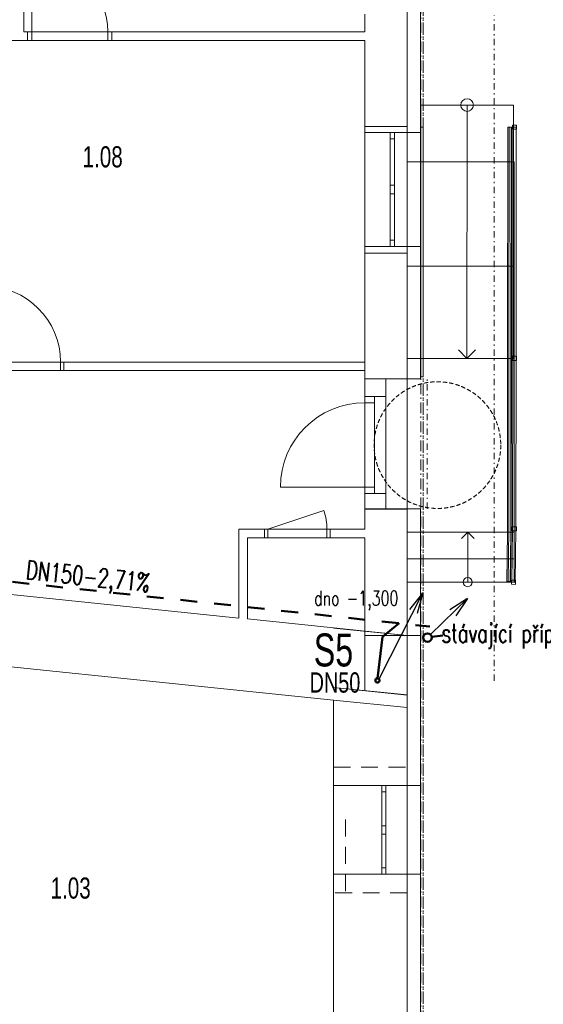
# Model space of a CAD drawing. Header units: millimetres. Extents: x 28262 to 240133, y -152087 to 56534.
# Tile 51 of 107: x 104345 to 110546, y 3562 to 15222. Entities that reach past the tile are written whole.
import ezdxf

# ---------------------------------------------------------------- set-up
doc = ezdxf.new("R2010")
doc.units = ezdxf.units.MM
doc.header["$MEASUREMENT"] = 0
for name, pattern in [('Čerchovaná M', [225, 125, -42.5, 15, -42.5]), ('Čerchovaná S', [175, 75, -42.5, 15, -42.5]), ('Čárkovaná', [325, 200, -125]), ('čárkovaná 3', [75, 50, -25]), ('Čárkovaná M', [400, 200, -200])]:
    doc.linetypes.add(name, pattern=pattern)
doc.layers.get('0').update_dxf_attribs({"lineweight": 9})
for name, color, linetype, lineweight in [('--KANAL', 6, 'Continuous', 50), ('--KANAL_DEST', 5, 'Continuous', 50), ('--KANAL_POPIS', 7, 'Continuous', 25), ('--KANAL_STÁV', 6, 'Čárkovaná M', 50), ('--písmo', 7, 'Continuous', 25), ('2D prvky - obecné', 7, 'Continuous', 9), ('Konstrukce - nosné', 7, 'Continuous', 9), ('Nové_0', 7, 'Continuous', 9), ('Nové_2D prvky - obecné', 7, 'Continuous', 9), ('Nové_Konstrukce - nenosné', 7, 'Continuous', 13), ('Nové_Konstrukce - nosné', 7, 'Continuous', 9), ('Nové_Otvory – Dveře', 7, 'Continuous', 9), ('Nové_Otvory – Okna', 7, 'Continuous', 9), ('Nové_Situace - terén', 7, 'Continuous', 9), ('Nové_Výplně – Řezové', 7, 'Continuous', 9), ('Otvory – Dveře', 7, 'Continuous', 9), ('Značky - řezy', 7, 'Continuous', 9)]:
    doc.layers.add(name, color=color, linetype=linetype, lineweight=lineweight)
doc.styles.add('styl1', font='arial.ttf', dxfattribs={"width": 0.7, "height": 250})
doc.styles.add('styl2', font='ARIALUNI.ttf', dxfattribs={"width": 0.7, "height": 30})
doc.styles.add('styl3', font='arial.ttf', dxfattribs={"width": 0.7, "height": 250})
doc.styles.add('styl7', font='romans.shx', dxfattribs={"width": 0.7, "height": 200})

msp = doc.modelspace()

# ---------------------------------------------------------------- hatches: boundary and pattern name
at = {"layer": 'Nové_Výplně – Řezové', "linetype": 'Continuous'}
msp.add_hatch(color=256, dxfattribs=at).paths.add_polyline_path([(108432, 9427), (108932, 9427), (108932, 9429), (108552, 9429), (108432, 9429)])

# ---------------------------------------------------------------- linework, layer by layer
at = {"layer": '--KANAL'}
for p in [(108840, 8074), (108584, 7422)]:
    msp.add_line(p, (108641, 7913), dxfattribs=at)
msp.add_circle((108582, 7397), 25, dxfattribs=at)
at = {"layer": '--KANAL_DEST'}
msp.add_line((109224, 7912), (109356, 7929), dxfattribs=at)
msp.add_circle((109175, 7905), 50, dxfattribs=at)
at = {"layer": '--KANAL_POPIS'}
for p, q in [((108603, 7418), (109118, 8434)), ((109118, 8434), (108961, 8236)), ((109118, 8434), (109051, 8190)), ((109208, 7943), (109650, 8369)), ((109650, 8369), (109437, 8234)), ((109650, 8369), (109508, 8161))]:
    msp.add_line(p, q, dxfattribs=at)
at = {"layer": '--KANAL_STÁV'}
msp.add_line((101874, 8818), (109202, 8035), dxfattribs=at)
at = {"linetype": 'čárkovaná 3'}
msp.add_line((108932, 347), (108932, 17967), dxfattribs=at)
at = {"layer": '2D prvky - obecné', "linetype": 'Continuous'}
for p, q in [((108062, 8015), (108932, 7928)), ((108432, 7977), (108432, 7276)), ((108062, 7313), (108932, 7226)), ((108212, 7299), (108932, 7224)), ((108212, 7298), (108212, 7299)), ((108062, 7165), (108932, 7076))]:
    msp.add_line(p, q, dxfattribs=at)
at = {"layer": 'Konstrukce - nosné', "linetype": 'Continuous'}
for p, q in [((104395, 15077), (104395, 15997)), ((108432, 15287), (108432, 15077)), ((108932, 13957), (108932, 15287)), ((104438, 15077), (104395, 15077)), ((104438, 14977), (104438, 15077)), ((108432, 15077), (105438, 15077)), ((103396, 14977), (104438, 14977)), ((105438, 14977), (108432, 14977)), ((108432, 14977), (108432, 13957)), ((108782, 13957), (108432, 13957)), ((108832, 13957), (108782, 13957)), ((108932, 13957), (108832, 13957)), ((108782, 12457), (108432, 12457)), ((108432, 12457), (108432, 10969)), ((108832, 12457), (108782, 12457)), ((108932, 12457), (108832, 12457)), ((108932, 10969), (108932, 12457)), ((104870, 11067), (104870, 11167)), ((108432, 11167), (104870, 11167)), ((104870, 11067), (108432, 11067)), ((108552, 10969), (108432, 10969)), ((108552, 10969), (108932, 10969)), ((108617, 9427), (108432, 9427)), ((108432, 9427), (108432, 9187)), ((108732, 9427), (108617, 9427)), ((108932, 9427), (108732, 9427)), ((108932, 7930), (108932, 9427)), ((106942, 9187), (106942, 9087)), ((107243, 9187), (106942, 9187)), ((107243, 9087), (107243, 9187)), ((108023, 9087), (108023, 9187)), ((108432, 9187), (108023, 9187)), ((106942, 9087), (106942, 8136)), ((107042, 9087), (107243, 9087)), ((107042, 8125), (107042, 9087)), ((108023, 9087), (108432, 9087)), ((108432, 9087), (108432, 7930)), ((106942, 8136), (103404, 8501)), ((108062, 8020), (107042, 8125)), ((108932, 7930), (108062, 8020)), ((108932, 7930), (108432, 7930)), ((108932, 6152), (108932, 7930)), ((102802, 7708), (108062, 7165)), ((108062, 7165), (108062, 6152)), ((108632, 6152), (108062, 6152)), ((108682, 6152), (108632, 6152)), ((108932, 6152), (108682, 6152))]:
    msp.add_line(p, q, dxfattribs=at)
at = {"layer": 'Nové_0', "linetype": 'Continuous'}
for p, q in [((109094, 14211), (109092, 11211)), ((109094, 14211), (110194, 14211)), ((109644, 14211), (109642, 11211)), ((110194, 14211), (110192, 11211)), ((110125, 13949), (110123, 11211)), ((110165, 13949), (110125, 13949)), ((110140, 13949), (110138, 11211)), ((110170, 13949), (110140, 13949)), ((110163, 11211), (110165, 13949)), ((110168, 11211), (110170, 13949)), ((110230, 13974), (110180, 13974)), ((110180, 13974), (110180, 13924)), ((110180, 13924), (110230, 13924)), ((110185, 13949), (110183, 11211)), ((110225, 13949), (110185, 13949)), ((110223, 11211), (110225, 13949)), ((110230, 13924), (110230, 13974)), ((109542, 11311), (109642, 11211)), ((109642, 11211), (109742, 11311)), ((109092, 11211), (110192, 11211)), ((110123, 11211), (110122, 9203)), ((110123, 11211), (110123, 11211)), ((110123, 11211), (110143, 11211)), ((110143, 11211), (110123, 11211)), ((110123, 11211), (110123, 11211)), ((110138, 11211), (110137, 9193)), ((110168, 11211), (110138, 11211)), ((110138, 11211), (110168, 11211)), ((110162, 9203), (110163, 11211)), ((110163, 11211), (110163, 11211)), ((110163, 11211), (110163, 11211)), ((110167, 9193), (110168, 11211)), ((110228, 11236), (110178, 11236)), ((110178, 11236), (110178, 11186)), ((110183, 11211), (110182, 9193)), ((110222, 9193), (110223, 11211)), ((110228, 11186), (110228, 11236)), ((110178, 11186), (110228, 11186)), ((110178, 9218), (110177, 9168)), ((110228, 9218), (110178, 9218)), ((110227, 9168), (110228, 9218)), ((109651, 9154), (109576, 9079)), ((109651, 9154), (109651, 8561)), ((109651, 9154), (109726, 9079)), ((110122, 9144), (110113, 8569)), ((110122, 9203), (110122, 9194)), ((110122, 9194), (110122, 9174)), ((110122, 9174), (110122, 9154)), ((110122, 9154), (110122, 9144)), ((110137, 9193), (110128, 8562)), ((110153, 8568), (110162, 9143)), ((110158, 8561), (110167, 9193)), ((110162, 9193), (110162, 9203)), ((110162, 9173), (110162, 9193)), ((110162, 9193), (110162, 9193)), ((110162, 9153), (110162, 9173)), ((110162, 9143), (110162, 9153)), ((110182, 9193), (110173, 8561)), ((110177, 9168), (110227, 9168)), ((110213, 8560), (110222, 9193)), ((110113, 8569), (110153, 8568)), ((110128, 8562), (110158, 8561)), ((110218, 8585), (110168, 8586)), ((110168, 8586), (110168, 8536)), ((110168, 8536), (110218, 8535)), ((110173, 8561), (110213, 8560)), ((110218, 8535), (110218, 8585))]:
    msp.add_line(p, q, dxfattribs=at)
at = {"layer": 'Nové_0', "linetype": 'Čárkovaná'}
for p, q in [((108062, 4882), (108062, 6372)), ((108062, 6372), (108932, 6372)), ((108932, 6372), (108932, 4882)), ((108062, 5751), (108062, 4882)), ((108202, 5751), (108202, 4882)), ((108932, 4882), (108062, 4882))]:
    msp.add_line(p, q, dxfattribs=at)
at = {"layer": 'Nové_0', "linetype": 'čárkovaná 3'}
msp.add_circle((109292, 10184), 750, dxfattribs=at)
at = {"layer": 'Nové_0', "linetype": 'Continuous'}
msp.add_circle((109651, 8561), 53.5, dxfattribs=at)
for start, end in [(89.9646, 269.9646), (269.9646, 89.9646)]:
    msp.add_arc((109644, 14211), 75, start, end, dxfattribs=at)
at = {"layer": 'Nové_2D prvky - obecné', "linetype": 'Čerchovaná S'}
msp.add_line((109172, 9429), (109172, 10969), dxfattribs=at)
at = {"layer": 'Nové_Konstrukce - nenosné', "linetype": 'Continuous'}
for p, q in [((110202, 13537), (108932, 13537)), ((108932, 13537), (108932, 8561)), ((110202, 8561), (110202, 13537)), ((110202, 12303), (108932, 12303)), ((108932, 12303), (108932, 8836)), ((110202, 8836), (110202, 12303)), ((110202, 11210), (108932, 11210)), ((108932, 11210), (108932, 9154)), ((110202, 9154), (110202, 11210)), ((108932, 9154), (110202, 9154)), ((108932, 8836), (110202, 8836)), ((108932, 8561), (110202, 8561))]:
    msp.add_line(p, q, dxfattribs=at)
at = {"layer": 'Nové_Konstrukce - nosné', "linetype": 'Čerchovaná M'}
for p, q in [((109097, 18114), (109097, 191)), ((109123, 18114), (109123, 191)), ((109123, 18114), (109123, 191)), ((109123, 191), (109123, 18114))]:
    msp.add_line(p, q, dxfattribs=at)
at = {"layer": 'Nové_Konstrukce - nosné', "linetype": 'Continuous'}
for p, q in [((108932, 15356), (108932, 13886)), ((109092, 13886), (109092, 15356)), ((105438, 14977), (105438, 15077)), ((108432, 13957), (108432, 13886)), ((108932, 13886), (108432, 13886)), ((108932, 13886), (108932, 13957)), ((108942, 13886), (108932, 13886)), ((108942, 13886), (109092, 13886)), ((108432, 12536), (108432, 12457)), ((108432, 12536), (108932, 12536)), ((108932, 12457), (108932, 12536)), ((108942, 12536), (108932, 12536)), ((108932, 12536), (108932, 10969)), ((108942, 12536), (109092, 12536)), ((109092, 10969), (109092, 12536)), ((108682, 10967), (108432, 10967)), ((108432, 10967), (108432, 10760)), ((108682, 10760), (108682, 10967)), ((108892, 10969), (109092, 10969)), ((108892, 10969), (108932, 10969)), ((108432, 10760), (108547, 10760)), ((108547, 10760), (108682, 10760)), ((108432, 9610), (108547, 9610)), ((108432, 9610), (108432, 9427)), ((108547, 9610), (108682, 9610)), ((108682, 9427), (108682, 9610)), ((108432, 9429), (108432, 9427)), ((108432, 9429), (108552, 9429)), ((108432, 9427), (108682, 9427)), ((108552, 9429), (108932, 9429)), ((108892, 9429), (109092, 9429)), ((108892, 9429), (108932, 9429)), ((108932, 9427), (108932, 9429)), ((108932, 9429), (108932, 7930)), ((109092, 7930), (109092, 9429)), ((108932, 7930), (108932, 6152)), ((109092, 7930), (108932, 7930)), ((109092, 6152), (109092, 7930)), ((108942, 6152), (108932, 6152)), ((108942, 6152), (109092, 6152)), ((108062, 5102), (108062, 4147)), ((108062, 5102), (108932, 5102)), ((108932, 4147), (108932, 5102)), ((108942, 5102), (108932, 5102)), ((108932, 5102), (108932, 3223)), ((108942, 5102), (109092, 5102)), ((109092, 3223), (109092, 5102)), ((108062, 4147), (108062, 3223)), ((108932, 3223), (108932, 4147))]:
    msp.add_line(p, q, dxfattribs=at)
at = {"layer": 'Nové_Otvory – Dveře', "linetype": 'Continuous'}
for p, q in [((104488, 15077), (104488, 15977)), ((105438, 15077), (104438, 15077)), ((104438, 15077), (104488, 15077)), ((104438, 14977), (104438, 15077)), ((104438, 14977), (104438, 15077)), ((104438, 14977), (104438, 15077)), ((104488, 15077), (104488, 14977)), ((105388, 14977), (105388, 15077)), ((105388, 15077), (105438, 15077)), ((105438, 15077), (105438, 14977)), ((105438, 14977), (105438, 15077)), ((105438, 14977), (105438, 15077)), ((105438, 14977), (104438, 14977)), ((104488, 14977), (104438, 14977)), ((105438, 14977), (105388, 14977)), ((108552, 10969), (108432, 10969)), ((108552, 10969), (108932, 10969)), ((108892, 10969), (108932, 10969)), ((108892, 10969), (109092, 10969)), ((108432, 10760), (108432, 9610)), ((108432, 10685), (108432, 10760)), ((108432, 10760), (108547, 10760)), ((108432, 10760), (108547, 10760)), ((108432, 10760), (108547, 10760)), ((108547, 10760), (108547, 10685)), ((108547, 10760), (108682, 10760)), ((108682, 10760), (108682, 9610)), ((108432, 10685), (108432, 9685)), ((108547, 10685), (108432, 10685)), ((108547, 9685), (108547, 10685)), ((108432, 9685), (107432, 9685)), ((108432, 9610), (108432, 9685)), ((108432, 9685), (108547, 9685)), ((108547, 9685), (108547, 9610)), ((108547, 9610), (108432, 9610)), ((108432, 9610), (108547, 9610)), ((108432, 9610), (108547, 9610)), ((108547, 9610), (108682, 9610)), ((108552, 9429), (108432, 9429)), ((108552, 9429), (108932, 9429)), ((108892, 9429), (108932, 9429)), ((108892, 9429), (109092, 9429))]:
    msp.add_line(p, q, dxfattribs=at)
for centre, radius, start, end in [((104488, 15077), 900, 0, 90), ((108432, 9685), 1000, 90, 180)]:
    msp.add_arc(centre, radius, start, end, dxfattribs=at)
at = {"layer": 'Nové_Otvory – Okna', "linetype": 'Continuous'}
for p, q in [((108432, 12536), (108432, 13886)), ((108732, 13886), (108432, 13886)), ((108732, 13811), (108732, 13886)), ((108782, 13886), (108732, 13886)), ((108782, 13886), (108732, 13886)), ((108782, 13886), (108782, 13811)), ((108932, 13886), (108782, 13886)), ((108932, 12536), (108932, 13886)), ((108942, 13886), (108932, 13886)), ((108932, 12536), (108932, 13886)), ((108942, 13886), (109092, 13886)), ((109092, 12536), (109092, 13886)), ((108782, 13811), (108732, 13811)), ((108732, 13261), (108732, 13811)), ((108782, 13811), (108782, 13261)), ((108732, 13211), (108732, 13261)), ((108732, 13261), (108782, 13261)), ((108732, 13161), (108732, 13211)), ((108782, 13261), (108782, 13211)), ((108782, 13211), (108782, 13161)), ((108782, 13161), (108732, 13161)), ((108732, 12611), (108732, 13161)), ((108782, 13161), (108782, 12611)), ((108732, 12536), (108732, 12611)), ((108732, 12611), (108782, 12611)), ((108782, 12611), (108782, 12536)), ((108732, 12536), (108432, 12536)), ((108782, 12536), (108732, 12536)), ((108782, 12536), (108732, 12536)), ((108932, 12536), (108782, 12536)), ((108942, 12536), (108932, 12536)), ((108942, 12536), (109092, 12536)), ((108062, 6152), (108062, 5102)), ((108632, 6152), (108062, 6152)), ((108632, 6152), (108632, 6077)), ((108682, 6152), (108632, 6152)), ((108682, 6152), (108632, 6152)), ((108632, 6077), (108682, 6077)), ((108632, 6077), (108632, 5677)), ((108682, 6077), (108682, 6152)), ((108932, 6152), (108682, 6152)), ((108682, 5677), (108682, 6077)), ((108932, 6152), (108932, 5102)), ((108942, 6152), (108932, 6152)), ((108932, 6152), (108932, 5102)), ((108942, 6152), (109092, 6152)), ((109092, 6152), (109092, 5102)), ((108682, 5677), (108632, 5677)), ((108632, 5677), (108632, 5627)), ((108632, 5627), (108632, 5577)), ((108682, 5627), (108682, 5677)), ((108682, 5577), (108682, 5627)), ((108632, 5577), (108682, 5577)), ((108632, 5577), (108632, 5177)), ((108682, 5177), (108682, 5577)), ((108682, 5177), (108632, 5177)), ((108632, 5177), (108632, 5102)), ((108682, 5102), (108682, 5177)), ((108632, 5102), (108062, 5102)), ((108682, 5102), (108632, 5102)), ((108682, 5102), (108632, 5102)), ((108932, 5102), (108682, 5102)), ((108942, 5102), (108932, 5102)), ((108942, 5102), (109092, 5102))]:
    msp.add_line(p, q, dxfattribs=at)
at = {"layer": 'Nové_Situace - terén', "linetype": 'Continuous'}
for p, q in [((109094, 13949), (109122, 13949)), ((109094, 10994), (109094, 13949)), ((109122, 13949), (109122, 10994)), ((109122, 10994), (109094, 10994))]:
    msp.add_line(p, q, dxfattribs=at)
at = {"layer": 'Otvory – Dveře', "linetype": 'Continuous'}
for p, q in [((104870, 11167), (103890, 11167)), ((104830, 11067), (104830, 11167)), ((104830, 11167), (104870, 11167)), ((104870, 11167), (104870, 11067)), ((104870, 11067), (104870, 11167)), ((104870, 11067), (104870, 11167)), ((104870, 11067), (103890, 11067)), ((104870, 11067), (104830, 11067)), ((107283, 9187), (107946, 9410)), ((108023, 9187), (107243, 9187)), ((107243, 9187), (107283, 9187)), ((107243, 9087), (107243, 9187)), ((107243, 9087), (107243, 9187)), ((107243, 9087), (107243, 9187)), ((107283, 9187), (107283, 9087)), ((107983, 9087), (107983, 9187)), ((107983, 9187), (108023, 9187)), ((108023, 9187), (108023, 9087)), ((108023, 9087), (108023, 9187)), ((108023, 9087), (108023, 9187)), ((108023, 9087), (107243, 9087)), ((107283, 9087), (107243, 9087)), ((108023, 9087), (107983, 9087))]:
    msp.add_line(p, q, dxfattribs=at)
at = {"layer": 'Otvory – Dveře', "linetype": 'Continuous', "extrusion": (0, 0, -1)}
for centre, major_axis, start_param in [((103930, 11167), (636, 636), -0.785398), ((107283, 9187), (495, 495), 0.460834)]:
    msp.add_ellipse(centre, major_axis=major_axis, ratio=1, start_param=start_param, end_param=0.785398, dxfattribs=at)
at = {"layer": 'Značky - řezy', "linetype": 'Čerchovaná S'}
msp.add_line((109964, 7393), (109964, 15270), dxfattribs=at)

# ---------------------------------------------------------------- texts
at = {"layer": '--KANAL_POPIS', "style": 'styl7', "width": 0.7}
msp.add_text('DN150-2,71%%%', height=220, rotation=353.8375, dxfattribs=at).set_placement((104412, 8600))
at = {"layer": '--KANAL_POPIS', "width": 0.7}
for s, height, style, p in [('dno -1,300', 176, 'styl7', (107832, 8283)), ('stávající přípojky', 220, 'styl7', (109341, 7847)), ('S5', 390, 'styl3', (107828, 7563)), ('DN50', 240, 'styl2', (107779, 7253))]:
    msp.add_text(s, height=height, dxfattribs=dict(at, style=style)).set_placement(p)
at = {"layer": '--písmo', "style": 'styl1', "width": 0.7}
for s, p in [('1.08', (105090, 13473)), ('1.03', (104711, 4814))]:
    msp.add_text(s, height=250, dxfattribs=at).set_placement(p)

doc.saveas('drawing.dxf')
